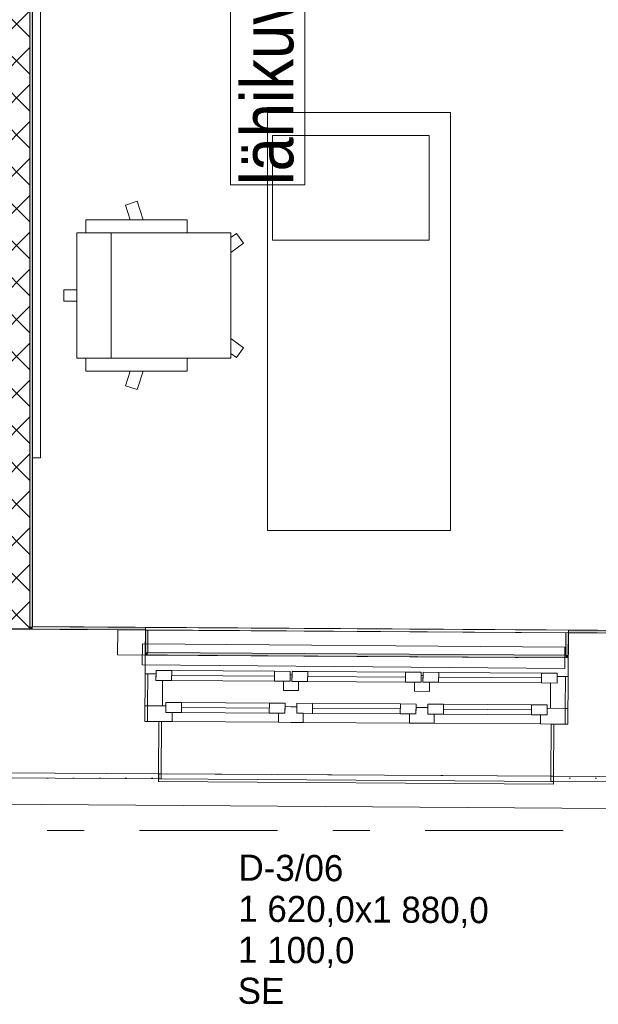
# Model space of a CAD drawing. Header units: millimetres. Extents: x 74467 to 235410, y -65 to 114857.
# Tile 169 of 256: x 123544 to 125759, y 54300 to 58070. Entities that reach past the tile are written whole.
import ezdxf
from ezdxf.enums import TextEntityAlignment as Align

# ---------------------------------------------------------------- set-up
doc = ezdxf.new("R2010")
doc.units = ezdxf.units.MM
doc.header["$MEASUREMENT"] = 0
for name, pattern in [('Katkend', [423.333333, 211.666667, -211.666667]), ('Katkend topelt', [1093.611073, 529.166651, -211.666656, 141.111112, -211.666656]), ('Wipeout_Contour', [1000, 0, -1000])]:
    doc.linetypes.add(name, pattern=pattern)
for name, color, linetype in [('00 Kunstikonkursi LÜ jaoks asendi 2D', 7, 'Continuous'), ('00 Teljed.AR', 7, 'Continuous'), ('1232 Välisseinad.AR', 7, 'Continuous'), ('1232 Välisseinad.VANA', 7, 'Continuous'), ('1235 Vahelaed.VANA', 7, 'Continuous'), ('1311 Siseseinad.VANA', 7, 'Continuous'), ('1326 Seinapinnad.SA', 7, 'Continuous'), ('1330 Sisustus.SA', 7, 'Continuous'), ('9350 Netopind.VANA', 7, 'Continuous'), ('Aken', 7, 'Continuous'), ('Akna tähis', 7, 'Continuous')]:
    doc.layers.add(name, color=color, linetype=linetype)
doc.styles.add('GENERATED_STYLE_1', font='txt')
doc.styles.add('GENERATED_STYLE_3', font='txt')
doc.styles.add('GENERATED_STYLE_4', font='txt', dxfattribs={"width": 0.84})
doc.dimstyles.new('GENERATED_STYLE__5', dxfattribs={"dimtxt": 0.18, "dimasz": 91.2, "dimexe": 0.18, "dimexo": 0.0625, "dimgap": 0, "dimtad": 0, "dimtih": 1, "dimtoh": 1, "dimdec": 4, "dimzin": 0, "dimdsep": 46, "dimcen": 0.09, "dimadec": 0, "dimazin": 0, "dimtfac": 1, "dimtdec": 4, "dimtmove": 0, "dimatfit": 3, "dimldrblk": 'ARROWHEAD_11', "dimfxl": 0, "dimtolj": 1, "dimtzin": 0, "dimarcsym": 0})
pattern_1 = [(0, (0, 0), (0, 173.20508), [0, -100]), (0, (50, 86.6), (0, 173.20508), [0, -100])]

# ---------------------------------------------------------------- blocks, each defined once
blk = doc.blocks.new('Slab_35_1', base_point=(115968, 55784.5))
at = {"layer": '1235 Vahelaed.VANA', "color": 7, "linetype": 'Continuous', "lineweight": 13, "flags": 128}
blk.add_lwpolyline([(115968, 55784.5), (128757.2, 55702.7), (130692.6, 55690.3), (130882.6, 55689.1), (139223.3, 55635.8), (139191.5, 61568), (123858.2, 61630.5), (116047.5, 61713.1)], close=True, dxfattribs=at)
blk = doc.blocks.new('Slab_40_1', base_point=(116047.5, 61713.1))
at = {"layer": '1235 Vahelaed.VANA', "color": 7, "linetype": 'Continuous', "lineweight": 13, "flags": 128}
blk.add_lwpolyline([(116047.5, 61713.1), (118519.3, 61670.8), (118519.5, 61686.9), (123392.6, 61635.4), (123582.6, 61635.4), (123582.6, 61633.4), (123856.9, 61630.5), (130693.8, 61602.6), (130882.6, 61602.6), (130882.6, 61601.8), (139191.5, 61568), (139192.6, 61366.9), (139223.3, 55635.8), (130892.3, 55689.1), (130692.6, 55690.3), (128757.2, 55702.7), (123582.6, 55735.8), (123392.6, 55737), (118784.3, 55766.5), (118445.5, 55768.7), (115968, 55784.5)], close=True, dxfattribs=at)
blk = doc.blocks.new('Slab_42_1', base_point=(123582.6, 61633.4))
at = {"color": 254, "linetype": 'Wipeout_Contour', "lineweight": 0, "ltscale": 698559.244156}
blk.add_wipeout([(123582.6, 61633.4), (123582.6, 55735.8), (130692.6, 55690.3), (130692.6, 61602.6), (123856.9, 61630.5)], dxfattribs=at).dxf.layer = '1235 Vahelaed.VANA'
at = {"layer": '1235 Vahelaed.VANA', "color": 7, "linetype": 'Continuous', "lineweight": 13, "flags": 128}
blk.add_lwpolyline([(123582.6, 61633.4), (123856.9, 61630.5), (130692.6, 61602.6), (130692.6, 55690.3), (123582.6, 55735.8)], close=True, dxfattribs=at)
blk = doc.blocks.new('Koduklass 2_PK 104_13_1', base_point=(123816.6, 61033.2))
at = {"layer": '9350 Netopind.VANA', "color": 7, "linetype": 'Continuous', "lineweight": 13, "flags": 128}
blk.add_lwpolyline([(130682.6, 61602.7), (123592.6, 61633.3), (123592.6, 55745.8), (130672.6, 55700.5), (130672.6, 61002.7), (130682.6, 61002.7)], close=True, dxfattribs=at)
blk = doc.blocks.new('Opening_66_1')
at = {"color": 254, "linetype": 'Wipeout_Contour', "lineweight": 0, "ltscale": 545916.381118}
blk.add_wipeout([(124076.4, 55162.6), (125586.9, 55153), (125587.1, 55173), (124076.5, 55182.6)], dxfattribs=at).dxf.layer = '1232 Välisseinad.AR'
at = {"layer": '1232 Välisseinad.AR', "color": 7, "linetype": 'Continuous', "lineweight": 15, "flags": 128}
for points in [[(124076.5, 55182.6), (124076.4, 55162.6)], [(125586.9, 55153), (125587.1, 55173)]]:
    blk.add_lwpolyline(points, dxfattribs=at)
at = {"layer": '1232 Välisseinad.AR', "color": 7, "linetype": 'Continuous', "lineweight": 13, "flags": 128}
for points in [[(124076.4, 55162.6), (125586.9, 55153)], [(125587.1, 55173), (124076.5, 55182.6)]]:
    blk.add_lwpolyline(points, dxfattribs=at)
blk = doc.blocks.new('Opening_98_1')
at = {"color": 254, "linetype": 'Wipeout_Contour', "lineweight": 0, "ltscale": 546844.699698}
blk.add_wipeout([(124024.6, 55733), (125644.6, 55722.6), (125644.7, 55732.6), (124024.7, 55743)], dxfattribs=at).dxf.layer = '1326 Seinapinnad.SA'
at = {"layer": '1326 Seinapinnad.SA', "color": 7, "linetype": 'Continuous', "lineweight": 15, "flags": 128}
for points in [[(124024.7, 55743), (124024.6, 55733)], [(125644.6, 55722.6), (125644.7, 55732.6)]]:
    blk.add_lwpolyline(points, dxfattribs=at)
at = {"layer": '1326 Seinapinnad.SA', "color": 7, "linetype": 'Continuous', "lineweight": 13, "flags": 128}
for points in [[(124024.6, 55733), (125644.6, 55722.6)], [(125644.7, 55732.6), (124024.7, 55743)]]:
    blk.add_lwpolyline(points, dxfattribs=at)
blk = doc.blocks.new('Wall Niche Rectangular 24_7')
at = {"layer": 'Aken', "color": 7, "linetype": 'Continuous', "lineweight": 13}
blk.add_line((-862.8, 140), (862.8, 140), dxfattribs=at)
at = {"layer": 'Aken', "color": 7, "linetype": 'Continuous', "lineweight": 15, "flags": 128}
blk.add_lwpolyline([(-862.8, 140), (-862.8, 44.1), (862.8, 44.1), (862.8, 140)], close=True, dxfattribs=at)
blk = doc.blocks.new('Triple Historic Window 24_8')
at = {"layer": 'Aken', "color": 7, "linetype": 'Continuous', "lineweight": 13}
for p, q in [((-810, 168), (810, 168)), ((-670, -109), (-333.3, -109)), ((-168.3, -109), (168.3, -109)), ((333.3, -109), (670, -109)), ((-746, -182), (-756, -182)), ((-756, -182), (-756, -382)), ((-746, -382), (-746, -182)), ((-298.3, -182), (-705, -182)), ((203.3, -182), (-203.3, -182)), ((705, -182), (298.3, -182)), ((756, -182), (746, -182)), ((746, -182), (746, -382)), ((756, -382), (756, -182)), ((-756, -382), (-746, -382)), ((-746, -382), (-756, -382)), ((-756, -382), (-756, -402)), ((-756, -402), (-756, -412)), ((-756, -402), (-746, -402)), ((-756, -412), (756, -412)), ((-746, -402), (-746, -382)), ((746, -382), (756, -382)), ((756, -382), (746, -382)), ((746, -382), (746, -402)), ((746, -402), (756, -402)), ((756, -412), (756, -382)), ((756, -402), (756, -382))]:
    blk.add_line(p, q, dxfattribs=at)
at = {"layer": 'Aken', "color": 7, "linetype": 'Continuous', "lineweight": 15}
for p, q in [((-810, 0), (-810, 168)), ((810, 0), (810, 168)), ((-810, 0), (-800, 0)), ((-810, -182), (-810, 0)), ((-810, -182), (-810, 0)), ((-800, 0), (-768, 0)), ((-800, -122), (-800, 0)), ((-768, 13), (-708, 13)), ((-768, -25), (-768, 13)), ((-768, 0), (-768, -25)), ((-708, 13), (-708, -25)), ((-708, 13), (-314.3, 13)), ((-314.3, -25), (-314.3, 13)), ((-314.3, 13), (-254.3, 13)), ((-254.3, 13), (-254.3, -25)), ((-254.3, -25), (-254.3, 0)), ((-254.3, 0), (-247.3, 0)), ((-247.3, 13), (-187.3, 13)), ((-247.3, -25), (-247.3, 13)), ((-247.3, 0), (-247.3, -25)), ((-187.3, 13), (-187.3, -25)), ((-187.3, 13), (187.3, 13)), ((187.3, -25), (187.3, 13)), ((187.3, 13), (247.3, 13)), ((247.3, 13), (247.3, -25)), ((247.3, -25), (247.3, 0)), ((247.3, 0), (254.3, 0)), ((254.3, 13), (314.3, 13)), ((254.3, -25), (254.3, 13)), ((254.3, 0), (254.3, -25)), ((314.3, 13), (314.3, -25)), ((314.3, 13), (708, 13)), ((708, -25), (708, 13)), ((708, 13), (768, 13)), ((768, 13), (768, -25)), ((768, -25), (768, 0)), ((768, 0), (800, 0)), ((800, 0), (810, 0)), ((800, -122), (800, 0)), ((810, -182), (810, 0)), ((810, -182), (810, 0)), ((-768, -25), (-743, -25)), ((-708, -25), (-768, -25)), ((-743, -25), (-743, -122)), ((-708, -6), (-314.3, -6)), ((-314.3, -25), (-708, -25)), ((-254.3, -25), (-314.3, -25)), ((-279.3, -60), (-279.3, -25)), ((-279.3, -25), (-254.3, -25)), ((-187.3, -25), (-247.3, -25)), ((-247.3, -25), (-222.3, -25)), ((-222.3, -25), (-222.3, -60)), ((-187.3, -6), (187.3, -6)), ((187.3, -25), (-187.3, -25)), ((247.3, -25), (187.3, -25)), ((222.3, -60), (222.3, -25)), ((222.3, -25), (247.3, -25)), ((314.3, -25), (254.3, -25)), ((254.3, -25), (279.3, -25)), ((279.3, -25), (279.3, -60)), ((314.3, -6), (708, -6)), ((708, -25), (314.3, -25)), ((768, -25), (708, -25)), ((743, -122), (743, -25)), ((743, -25), (768, -25)), ((-222.3, -60), (-279.3, -60)), ((279.3, -60), (222.3, -60)), ((-730, -109), (-670, -109)), ((-730, -147), (-730, -109)), ((-670, -109), (-670, -147)), ((-670, -109), (-333.3, -109)), ((-333.3, -147), (-333.3, -109)), ((-333.3, -109), (-273.3, -109)), ((-273.3, -109), (-273.3, -147)), ((-228.3, -109), (-168.3, -109)), ((-228.3, -147), (-228.3, -109)), ((-168.3, -109), (-168.3, -147)), ((-168.3, -109), (168.3, -109)), ((168.3, -147), (168.3, -109)), ((168.3, -109), (228.3, -109)), ((228.3, -109), (228.3, -147)), ((273.3, -109), (333.3, -109)), ((273.3, -147), (273.3, -109)), ((333.3, -109), (333.3, -147)), ((333.3, -109), (670, -109)), ((670, -147), (670, -109)), ((670, -109), (730, -109)), ((730, -109), (730, -147)), ((-800, -122), (-810, -122)), ((-810, -122), (-800, -122)), ((-743, -122), (-800, -122)), ((-800, -122), (-730, -122)), ((-800, -182), (-800, -122)), ((-730, -122), (-730, -147)), ((-730, -147), (-705, -147)), ((-670, -147), (-730, -147)), ((-705, -147), (-705, -182)), ((-670, -128), (-333.3, -128)), ((-333.3, -147), (-670, -147)), ((-273.3, -147), (-333.3, -147)), ((-298.3, -182), (-298.3, -147)), ((-298.3, -147), (-273.3, -147)), ((-273.3, -147), (-273.3, -122)), ((-273.3, -122), (-250.8, -122)), ((-250.8, -122), (-228.3, -122)), ((-228.3, -122), (-228.3, -147)), ((-228.3, -147), (-203.3, -147)), ((-168.3, -147), (-228.3, -147)), ((-203.3, -147), (-203.3, -182)), ((-168.3, -128), (168.3, -128)), ((168.3, -147), (-168.3, -147)), ((228.3, -147), (168.3, -147)), ((203.3, -182), (203.3, -147)), ((203.3, -147), (228.3, -147)), ((228.3, -147), (228.3, -122)), ((228.3, -122), (250.8, -122)), ((250.8, -122), (273.3, -122)), ((273.3, -122), (273.3, -147)), ((273.3, -147), (298.3, -147)), ((333.3, -147), (273.3, -147)), ((298.3, -147), (298.3, -182)), ((333.3, -128), (670, -128)), ((670, -147), (333.3, -147)), ((730, -147), (670, -147)), ((705, -182), (705, -147)), ((705, -147), (730, -147)), ((730, -147), (730, -122)), ((730, -122), (800, -122)), ((800, -122), (743, -122)), ((810, -122), (800, -122)), ((800, -122), (810, -122)), ((800, -182), (800, -122)), ((-800, -182), (-810, -182)), ((-756, -182), (-810, -182)), ((-756, -182), (-810, -182)), ((-705, -182), (-800, -182)), ((-756, -382), (-756, -182)), ((-756, -382), (-756, -182)), ((-756, -382), (-756, -182)), ((-250.8, -182), (-298.3, -182)), ((-203.3, -182), (-250.8, -182)), ((250.8, -182), (203.3, -182)), ((298.3, -182), (250.8, -182)), ((800, -182), (705, -182)), ((756, -182), (810, -182)), ((756, -182), (810, -182)), ((756, -382), (756, -182)), ((756, -382), (756, -182)), ((756, -382), (756, -182)), ((810, -182), (800, -182))]:
    blk.add_line(p, q, dxfattribs=at)
at = {"layer": 'Aken', "color": 7, "linetype": 'Katkend', "lineweight": 13}
blk.add_line((-756, -382), (756, -382), dxfattribs=at)
blk = doc.blocks.new('Window Stamp 24')
at = {"layer": 'Akna tähis', "color": 7, "lineweight": 13, "style": 'GENERATED_STYLE_1'}
for tag, p in [('AC_WIDO_ID', (-447.2, -926.8)), ('AC_WIDO_A_SIZE', (-447.2, -1083.9)), ('AC_SILL_TO_ANCHOR_LEVEL', (-447.2, -1241)), ('DUMMY_233', (-447.2, -1398.2))]:
    blk.add_attdef(tag, text='', height=100, dxfattribs=at).set_placement(p, align=Align.TOP_LEFT)
blk = doc.blocks.new('Wall_701_1', base_point=(139223.3, 55635.8))
at = {"layer": '1232 Välisseinad.VANA', "color": 7, "linetype": 'Continuous', "lineweight": 15}
for p, q in [((123919.1, 55733.7), (123918.5, 55637.7)), ((124024, 55637.1), (123918.5, 55637.7)), ((124023.5, 55565), (124024, 55637.1)), ((125643.5, 55554.6), (125644, 55626.7)), ((124022.4, 55383), (124023.5, 55565)), ((125642.4, 55372.6), (125643.5, 55554.6)), ((124076.4, 55382.6), (124022.4, 55383)), ((124075.1, 55182.6), (124076.4, 55382.6)), ((124075.1, 55182.6), (124076.4, 55382.6)), ((125587.1, 55173), (125588.4, 55373)), ((125587.1, 55173), (125588.4, 55373)), ((125588.4, 55373), (125642.4, 55372.6))]:
    blk.add_line(p, q, dxfattribs=at)
at = {"layer": '1232 Välisseinad.VANA', "color": 7, "linetype": 'Continuous', "lineweight": 15, "flags": 128}
for points in [[(123919.1, 55733.7), (123030.3, 55739.3)], [(126362.2, 55718), (125644.6, 55722.6)], [(122884.5, 55190.3), (124075.1, 55182.6)], [(125587.1, 55173), (126461.9, 55167.4)]]:
    blk.add_lwpolyline(points, dxfattribs=at)
at = {"layer": 'Aken', "color": 7, "linetype": 'Continuous', "lineweight": 13, "xscale": -0.9999999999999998, "zscale": 1000}
for name, p, rotation in [('Wall Niche Rectangular 24_7', (124780.9, 55588.1), 359.6335413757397), ('Triple Historic Window 24_8', (124833.5, 55559.8), 359.6335776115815)]:
    blk.add_blockref(name, p, dxfattribs=dict(at, rotation=rotation))
at = {"layer": 'Akna tähis', "color": 5, "lineweight": 13}
ref = blk.add_blockref('Window Stamp 24', (124834.6, 55727.8), dxfattribs=dict(at, rotation=359.6335776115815))
ref.add_attrib('AC_WIDO_ID', 'D-3/06', dxfattribs={"color": 7, "lineweight": 13, "height": 100, "rotation": 359.6336, "style": 'GENERATED_STYLE_1'}).set_placement((124381.7, 54873.2), align=Align.TOP_LEFT)
ref.add_attrib('AC_WIDO_A_SIZE', '1\xa0620,0x1\xa0880,0', dxfattribs={"color": 7, "lineweight": 13, "height": 100, "rotation": 359.6336, "style": 'GENERATED_STYLE_1'}).set_placement((124380.7, 54716.1), align=Align.TOP_LEFT)
ref.add_attrib('AC_SILL_TO_ANCHOR_LEVEL', '1\xa0100,0', dxfattribs={"color": 7, "lineweight": 13, "height": 100, "rotation": 359.6336, "style": 'GENERATED_STYLE_1'}).set_placement((124379.7, 54559), align=Align.TOP_LEFT)
ref.add_attrib('DUMMY_233', 'SE', dxfattribs={"color": 7, "lineweight": 13, "height": 100, "rotation": 359.6336, "style": 'GENERATED_STYLE_1'}).set_placement((124378.7, 54401.8), align=Align.TOP_LEFT)
blk = doc.blocks.new('Wall_705_1', base_point=(123392.6, 61635.4))
at = {"layer": '1311 Siseseinad.VANA', "linetype": 'Continuous', "lineweight": 13, "true_color": 0x50504f}
h = blk.add_hatch(dxfattribs=at)
h.set_pattern_fill('Plokk_õõnesbetoon_0001', color=251, style=0, pattern_type=2)
h.set_pattern_definition([(45, (0, 0), (-70.71068, 70.71068), []), (135, (0, 0), (70.71068, 70.71068), [])])
h.paths.add_polyline_path([(123392.6, 61635.4), (123392.6, 55737), (123582.6, 55737), (123582.6, 61633.4)])
at = {"layer": '1311 Siseseinad.VANA', "color": 7, "linetype": 'Continuous', "lineweight": 15, "flags": 128}
blk.add_lwpolyline([(123582.6, 55737), (123582.6, 61633.4)], dxfattribs=at)
at = {"layer": '1311 Siseseinad.VANA', "color": 7, "linetype": 'Continuous', "lineweight": 13, "flags": 128}
blk.add_lwpolyline([(123392.6, 55737), (123582.6, 55737)], dxfattribs=at)
blk = doc.blocks.new('Wall_715_1', base_point=(111683.7, 55261.9))
at = {"layer": '1232 Välisseinad.AR', "linetype": 'Continuous', "lineweight": 13, "true_color": 0x8c8d8c}
h = blk.add_hatch(dxfattribs=at)
h.set_pattern_fill('Krohv_0001', color=252, style=0, pattern_type=2)
h.set_pattern_definition(pattern_1)
h.paths.add_polyline_path([(122884.4, 55170.3), (124076.4, 55162.6), (124076.5, 55182.6), (122884.5, 55190.3)])
h = blk.add_hatch(dxfattribs=at)
h.set_pattern_fill('Krohv_0001', color=252, style=0, pattern_type=2)
h.set_pattern_definition(pattern_1)
h.paths.add_polyline_path([(125587.1, 55173), (125586.9, 55153), (126463.1, 55147.4), (126463.2, 55167.4)])
at = {"layer": '1232 Välisseinad.AR', "color": 7, "linetype": 'Continuous', "lineweight": 15, "flags": 128}
for points in [[(122884.4, 55170.3), (124076.4, 55162.6)], [(124076.5, 55182.6), (122884.5, 55190.3)], [(126463.2, 55167.4), (125587.1, 55173)], [(125586.9, 55153), (126463.1, 55147.4)]]:
    blk.add_lwpolyline(points, dxfattribs=at)
blk = doc.blocks.new('Wall_780_1', base_point=(130692.6, 55690.3))
at = {"layer": '1326 Seinapinnad.SA', "linetype": 'Continuous', "lineweight": 0, "true_color": 0xfefefe}
for points in [[(123582.6, 55735.8), (123592.6, 55745.8), (123582.6, 55745.8)], [(123582.7, 55735.9), (123582.6, 55735.8), (123582.7, 55735.8)], [(123582.7, 55735.9), (123582.7, 55735.8), (123592.6, 55735.8), (123592.6, 55745.8)], [(123592.6, 55745.8), (123592.6, 55735.8), (124024.6, 55733), (124024.7, 55743)], [(125644.7, 55732.6), (125644.6, 55722.6), (126421.5, 55717.7), (126421.6, 55727.7)]]:
    blk.add_hatch(color=7, dxfattribs=at).paths.add_polyline_path(points)
at = {"layer": '1326 Seinapinnad.SA', "color": 7, "linetype": 'Continuous', "lineweight": 15, "flags": 128}
for points in [[(123582.6, 55735.8), (123582.6, 55745.8)], [(123582.6, 55735.8), (124024.6, 55733)], [(124024.7, 55743), (123592.6, 55745.8)], [(126421.6, 55727.7), (125644.7, 55732.6)], [(125644.6, 55722.6), (126411.5, 55717.7)]]:
    blk.add_lwpolyline(points, dxfattribs=at)
blk = doc.blocks.new('Wall_781_1', base_point=(123582.6, 55735.8))
at = {"layer": '1326 Seinapinnad.SA', "linetype": 'Continuous', "lineweight": 0, "true_color": 0xfefefe}
blk.add_hatch(color=7, dxfattribs=at).paths.add_polyline_path([(123592.6, 55745.8), (123592.6, 61633.9), (123582.6, 61633.9), (123582.6, 55745.8)])
at = {"layer": '1326 Seinapinnad.SA', "color": 7, "linetype": 'Continuous', "lineweight": 15, "flags": 128}
for points in [[(123582.6, 61633.9), (123582.6, 55745.8)], [(123592.6, 55745.8), (123592.6, 61633.9)]]:
    blk.add_lwpolyline(points, dxfattribs=at)
blk = doc.blocks.new('Wall_788_1', base_point=(125644.1, 55626.7))
at = {"layer": '1326 Seinapinnad.SA', "linetype": 'Continuous', "lineweight": 0, "true_color": 0xfefefe}
for points in [[(124024.1, 55637), (124034.2, 55647), (124024.2, 55647)], [(124024.1, 55637.1), (124024.1, 55637), (124034.1, 55637), (124034.2, 55647)], [(124024.1, 55637.1), (124024.1, 55637), (124024.1, 55637)], [(125634.1, 55636.8), (124034.2, 55647), (124034.1, 55637), (125634.1, 55626.8)], [(125644.1, 55636.7), (125634.1, 55636.8), (125644.1, 55626.7)], [(125634.1, 55626.8), (125644.1, 55626.7), (125634.1, 55636.8)]]:
    blk.add_hatch(color=7, dxfattribs=at).paths.add_polyline_path(points)
at = {"layer": '1326 Seinapinnad.SA', "color": 7, "linetype": 'Continuous', "lineweight": 15, "flags": 128}
for points in [[(124024.1, 55637), (124024.2, 55647)], [(124024.1, 55637), (125644.1, 55626.7)], [(125634.1, 55636.8), (124034.2, 55647)], [(125644.1, 55626.7), (125644.1, 55636.7)]]:
    blk.add_lwpolyline(points, dxfattribs=at)
blk = doc.blocks.new('Wall_789_1', base_point=(124024.1, 55637))
at = {"layer": '1326 Seinapinnad.SA', "linetype": 'Continuous', "lineweight": 0, "true_color": 0xfefefe}
blk.add_hatch(color=7, dxfattribs=at).paths.add_polyline_path([(124024.2, 55647), (124034.2, 55647), (124034.6, 55732.9), (124024.6, 55733)])
at = {"layer": '1326 Seinapinnad.SA', "color": 7, "linetype": 'Continuous', "lineweight": 15, "flags": 128}
for points in [[(124024.6, 55733), (124024.2, 55647)], [(124034.2, 55647), (124034.6, 55732.9)]]:
    blk.add_lwpolyline(points, dxfattribs=at)
blk = doc.blocks.new('Wall_790_1', base_point=(125644.1, 55626.7))
at = {"layer": '1326 Seinapinnad.SA', "linetype": 'Continuous', "lineweight": 0, "true_color": 0xfefefe}
blk.add_hatch(color=7, dxfattribs=at).paths.add_polyline_path([(125644.1, 55636.7), (125644.6, 55722.6), (125634.6, 55722.7), (125634.1, 55636.8)])
at = {"layer": '1326 Seinapinnad.SA', "color": 7, "linetype": 'Continuous', "lineweight": 15, "flags": 128}
for points in [[(125634.6, 55722.7), (125634.1, 55636.8)], [(125644.1, 55636.7), (125644.6, 55722.6)]]:
    blk.add_lwpolyline(points, dxfattribs=at)
blk = doc.blocks.new('Office Chair 04 24[585]_1', base_point=(124395.1, 56656.7))
at = {"layer": '1330 Sisustus.SA', "color": 253, "linetype": 'Continuous', "lineweight": 13, "true_color": 0xa5a6a4}
for p, q in [((123993.6, 57374.8), (123948.4, 57360.1)), ((123948.4, 57360.1), (123966.5, 57304.3)), ((124016.5, 57304.3), (123993.6, 57374.8)), ((124184.9, 57304.3), (123796.9, 57304.3)), ((123796.9, 57304.3), (123796.9, 57254.3)), ((124184.9, 57304.3), (124184.9, 57254.3)), ((124184.9, 57304.3), (124184.9, 57254.3)), ((123762.5, 57254.3), (123762.5, 56774)), ((123762.5, 57254.3), (124351.7, 57254.3)), ((124351.7, 57254.3), (123762.5, 57254.3)), ((123762.5, 57254.3), (124351.7, 57254.3)), ((123894.1, 56774), (123894.1, 57254.3)), ((124351.7, 56774), (124351.7, 57254.3)), ((124373.4, 57251.7), (124351.7, 57236)), ((124373.4, 57251.7), (124400.5, 57214.4)), ((124400.5, 57214.4), (124351.7, 57178.9)), ((123713.1, 56992.1), (123713.1, 57036.2)), ((123713.1, 57036.2), (123762.5, 57036.2)), ((123713.1, 56992.1), (123762.5, 56992.1)), ((124400.5, 56813.9), (124351.7, 56849.4)), ((124373.4, 56776.6), (124351.7, 56792.3)), ((124373.4, 56776.6), (124400.5, 56813.9)), ((123762.5, 56774), (124351.7, 56774)), ((123762.5, 56774), (124351.7, 56774)), ((123796.9, 56724), (123796.9, 56774)), ((124184.9, 56724), (124184.9, 56774)), ((124184.9, 56724), (124184.9, 56774)), ((124184.9, 56724), (123796.9, 56724)), ((123948.4, 56668.2), (123966.5, 56724)), ((124016.5, 56724), (123993.6, 56653.5)), ((123993.6, 56653.5), (123948.4, 56668.2))]:
    blk.add_line(p, q, dxfattribs=at)
blk = doc.blocks.new('Office Desk Rect 24[586]_1', base_point=(125192.6, 56114.2))
at = {"layer": '1330 Sisustus.SA', "color": 253, "linetype": 'Continuous', "lineweight": 13, "true_color": 0xa5a6a4, "flags": 128}
blk.add_lwpolyline([(125192.6, 56114.2), (125192.6, 57714.2), (124492.6, 57714.2), (124492.6, 56114.2)], close=True, dxfattribs=at)
blk = doc.blocks.new('Underdesk Drawer 24[701]_1', base_point=(125111.6, 57226.3))
at = {"layer": '1330 Sisustus.SA', "color": 253, "linetype": 'Continuous', "lineweight": 13, "true_color": 0xa5a6a4, "flags": 128}
blk.add_lwpolyline([(125111.6, 57226.3), (125111.6, 57626.3), (124511.6, 57626.3), (124511.6, 57226.3)], close=True, dxfattribs=at)
blk = doc.blocks.new('Digital Board 24[720]_1', base_point=(123592.6, 58392))
at = {"layer": '1330 Sisustus.SA', "color": 253, "linetype": 'Continuous', "lineweight": 13, "true_color": 0xa5a6a4, "flags": 128}
blk.add_lwpolyline([(123622.6, 58392), (123622.9, 56392), (123592.9, 56392), (123592.6, 58392)], close=True, dxfattribs=at)
blk = doc.blocks.new('ARROWHEAD_11')
at = {"color": 0, "linetype": 'Continuous', "lineweight": 0}
blk.add_line((0, 0), (-1, 0), dxfattribs=at)
at = {"color": 0, "linetype": 'Continuous', "lineweight": 0, "const_width": 0.25, "flags": 128}
blk.add_lwpolyline([(-0.125, 0, 1), (0.125, 0, 1)], format="xyb", close=True, dxfattribs=at)
blk = doc.blocks.new('Slab_488_1', base_point=(124013.5, 55680.6))
at = {"layer": '1330 Sisustus.SA', "color": 253, "linetype": 'Continuous', "lineweight": 13, "true_color": 0xa5a6a4, "flags": 128}
blk.add_lwpolyline([(124013.5, 55680.6), (124012.8, 55599.9), (125630.4, 55586.2), (125631.1, 55666.9)], close=True, dxfattribs=at)
blk = doc.blocks.new('Standard grid marker_6')
at = {"layer": '00 Teljed.AR', "color": 252, "linetype": 'Katkend topelt', "lineweight": 13, "true_color": 0x8c8d8c}
blk.add_line((5698.7, 0), (33545.2, 0), dxfattribs=at)
at = {"layer": '00 Teljed.AR', "color": 252, "lineweight": 13, "true_color": 0x8c8d8c, "style": 'GENERATED_STYLE_3'}
for tag, p in [('AC_MarkerText_1_0', (-200, -191.4)), ('AC_MarkerText_1_1', (39443.9, -191.4))]:
    blk.add_attdef(tag, text='', height=200, rotation=180, dxfattribs=at).set_placement(p, align=Align.TOP_CENTER)

msp = doc.modelspace()

# ---------------------------------------------------------------- block references
at = {"layer": '1235 Vahelaed.VANA', "color": 7, "linetype": 'Continuous', "lineweight": 13}
for name, p in [('Slab_35_1', (115968, 55784.5)), ('Slab_40_1', (116047.5, 61713.1))]:
    msp.add_blockref(name, p, dxfattribs=at)
at = {"layer": '1326 Seinapinnad.SA', "color": 7, "lineweight": 15}
msp.add_blockref('Wall_788_1', (125644.1, 55626.7), dxfattribs=at)

# ---------------------------------------------------------------- next in the draw order: block references
at = {"layer": '1235 Vahelaed.VANA', "color": 7, "linetype": 'Continuous', "lineweight": 13}
msp.add_blockref('Slab_42_1', (123582.6, 61633.4), dxfattribs=at)

# ---------------------------------------------------------------- next in the draw order: linework, layer by layer
at = {"layer": '00 Kunstikonkursi LÜ jaoks asendi 2D', "color": 7, "linetype": 'Continuous', "lineweight": 13, "flags": 128}
msp.add_lwpolyline([(111667.3, 55148.7), (139931.8, 54949.9), (139734.4, 67681.7), (139640.4, 67681.9), (121180.2, 68000.7)], dxfattribs=at)
at = {"layer": '1330 Sisustus.SA', "color": 253, "linetype": 'Continuous', "lineweight": 13, "true_color": 0xa5a6a4, "flags": 128}
msp.add_lwpolyline([(124351.1, 57437.2), (124351.1, 59182.2), (124634.8, 59182.2), (124634.8, 57437.2)], close=True, dxfattribs=at)
at = {"layer": '9350 Netopind.VANA', "color": 253, "linetype": 'Continuous', "lineweight": 0, "true_color": 0xbbb393, "flags": 128}
msp.add_lwpolyline([(130682.6, 61602.7), (123592.6, 61633.3), (123592.6, 55745.8), (130672.6, 55700.5), (130672.6, 61002.7), (130682.6, 61002.7)], close=True, dxfattribs=at)

# ---------------------------------------------------------------- next in the draw order: block references
at = {"layer": '1311 Siseseinad.VANA', "color": 7, "lineweight": 15}
msp.add_blockref('Wall_705_1', (123392.6, 61635.4), dxfattribs=at)
at = {"layer": '1326 Seinapinnad.SA', "color": 7, "lineweight": 15}
msp.add_blockref('Wall_781_1', (123582.6, 55735.8), dxfattribs=at)
at = {"layer": '1330 Sisustus.SA', "color": 253, "linetype": 'Continuous', "lineweight": 13, "true_color": 0xa5a6a4}
for name, p in [('Digital Board 24[720]_1', (123592.6, 58392)), ('Office Desk Rect 24[586]_1', (125192.6, 56114.2)), ('Underdesk Drawer 24[701]_1', (125111.6, 57226.3)), ('Office Chair 04 24[585]_1', (124395.1, 56656.7)), ('Slab_488_1', (124013.5, 55680.6))]:
    msp.add_blockref(name, p, dxfattribs=at)
at = {"layer": '9350 Netopind.VANA', "color": 7, "linetype": 'Continuous', "lineweight": 13}
msp.add_blockref('Koduklass 2_PK 104_13_1', (123816.6, 61033.2), dxfattribs=at)

# ---------------------------------------------------------------- next in the draw order: texts
at = {"layer": '1330 Sisustus.SA', "color": 253, "linetype": 'Continuous', "lineweight": 13, "true_color": 0xa5a6a4, "insert": (124521.4, 57437.2), "char_height": 200, "attachment_point": 4, "rotation": 90, "style": 'GENERATED_STYLE_4'}
msp.add_mtext('\\A1;{\\pql;\\fArial|b0|i0|c0|p34;lähikuvaprojektor}', dxfattribs=at)

# ---------------------------------------------------------------- next in the draw order: leaders
at = {"layer": '1330 Sisustus.SA', "color": 253, "linetype": 'Continuous', "lineweight": 13, "true_color": 0xa5a6a4, "annotation_type": 0, "has_hookline": 1, "hookline_direction": 1, "text_width": 1762.4, "horizontal_direction": (0, 1, 0)}
msp.add_leader([(124115.7, 59326.1), (124521.4, 59326.1), (124521.4, 59199.6)], dimstyle='GENERATED_STYLE__5', dxfattribs=at)

# ---------------------------------------------------------------- next in the draw order: block references
at = {"layer": '1232 Välisseinad.AR', "color": 7, "linetype": 'Continuous', "lineweight": 13}
msp.add_blockref('Opening_66_1', (0, 0), dxfattribs=at)
at = {"layer": '1326 Seinapinnad.SA', "color": 7, "linetype": 'Continuous', "lineweight": 13}
msp.add_blockref('Opening_98_1', (0, 0), dxfattribs=at)

# ---------------------------------------------------------------- next in the draw order: block references
at = {"layer": '00 Teljed.AR', "color": 7, "linetype": 'Continuous', "lineweight": 13, "zscale": 1000, "rotation": 180}
msp.add_blockref('Standard grid marker_6', (144446.7, 54965), dxfattribs=at)
at = {"layer": '1232 Välisseinad.AR', "color": 7, "lineweight": 15}
msp.add_blockref('Wall_715_1', (111683.7, 55261.9), dxfattribs=at)
at = {"layer": '1232 Välisseinad.VANA', "color": 7, "lineweight": 15}
msp.add_blockref('Wall_701_1', (139223.3, 55635.8), dxfattribs=at)
at = {"layer": '1326 Seinapinnad.SA', "color": 7, "lineweight": 15}
for name, p in [('Wall_780_1', (130692.6, 55690.3)), ('Wall_789_1', (124024.1, 55637)), ('Wall_790_1', (125644.1, 55626.7))]:
    msp.add_blockref(name, p, dxfattribs=at)

doc.saveas('drawing.dxf')
